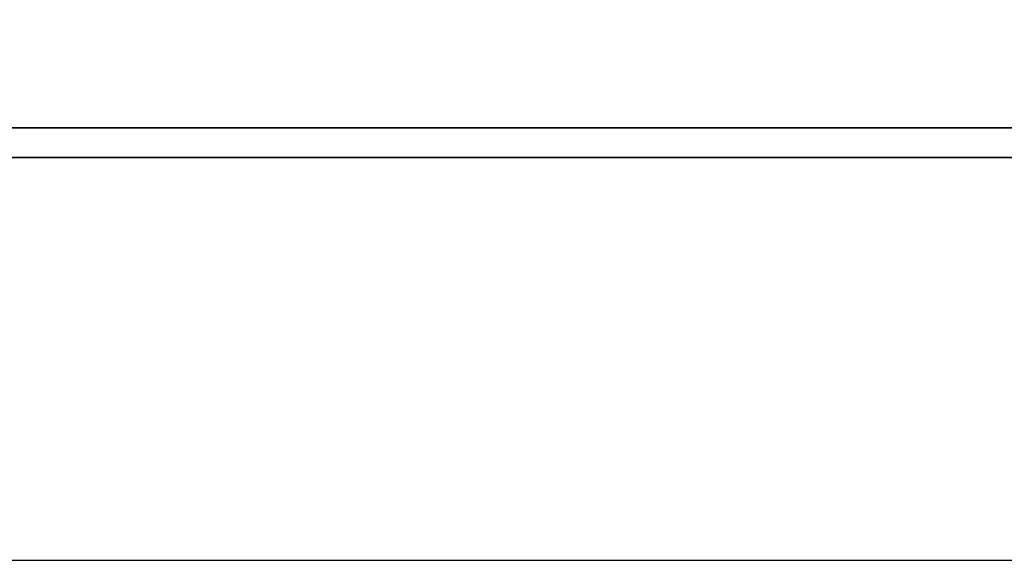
# Model space of a CAD drawing. Header units: inches. Extents: x -202 to 3216, y -974 to 737.
# Tile 39 of 54: x 331.87 to 341.4, y 229.72 to 234.95. Entities that reach past the tile are written whole.
import ezdxf
from ezdxf.lldxf.tags import DXFTag

# ---------------------------------------------------------------- set-up
doc = ezdxf.new("R2010")
doc.units = ezdxf.units.IN
doc.header["$LTSCALE"] = 2
doc.header["$MEASUREMENT"] = 0
for name, color, linetype in [('CL', 1, 'CENTER'), ('DIM', 4, 'Continuous'), ('layer 1', 7, 'Continuous')]:
    doc.layers.add(name, color=color, linetype=linetype)
tags = doc.linetypes.add('CENTER', pattern=[2, 1.25, -0.25, 0.25, -0.25]).pattern_tags.tags
tags[10:11] = [DXFTag(74, 4), DXFTag(75, 0), DXFTag(340, '0'), DXFTag(46, 0.0), DXFTag(50, 0.0), DXFTag(44, 0.0), DXFTag(45, 0.0)]
tags[8:9] = [DXFTag(74, 4), DXFTag(75, 0), DXFTag(340, '0'), DXFTag(46, 0.0), DXFTag(50, 0.0), DXFTag(44, 0.0), DXFTag(45, 0.0)]
tags[6:7] = [DXFTag(74, 4), DXFTag(75, 0), DXFTag(340, '0'), DXFTag(46, 0.0), DXFTag(50, 0.0), DXFTag(44, 0.0), DXFTag(45, 0.0)]
tags[4:5] = [DXFTag(74, 4), DXFTag(75, 0), DXFTag(340, '0'), DXFTag(46, 0.0), DXFTag(50, 0.0), DXFTag(44, 0.0), DXFTag(45, 0.0)]

# ---------------------------------------------------------------- blocks, each defined once
blk = doc.blocks.new('TBI MOTION logo(完整正式版)')
at = {"layer": 'layer 1', "color": 22, "lineweight": 35}
blk.add_open_spline([(75.90875, -9.47875), (75.90875, -9.47875), (75.90875, -12.28625), (75.90875, -12.28625), (75.90875, -12.28625), (75.90875, -12.28625), (75.90875, -12.47875), (75.90875, -12.47875), (75.90875, -12.47875), (75.90875, -12.47875), (75.71625, -12.47875), (75.71625, -12.47875), (75.71625, -12.47875), (75.71625, -12.47875), (-88.32875, -12.47875), (-88.32875, -12.47875), (-88.32875, -12.47875), (-88.32875, -12.47875), (-88.32875, -13.29375), (-88.32875, -13.29375), (-88.32875, -13.29375), (-88.32875, -13.29375), (82.89125, -13.29375), (82.89125, -13.29375), (82.89125, -13.29375), (82.89125, -13.29375), (75.90875, -9.47875), (75.90875, -9.47875)], degree=3, knots=[0, 0, 0, 0, 0.14285714, 0.14285714, 0.14285714, 0.14285714, 0.28571429, 0.28571429, 0.28571429, 0.28571429, 0.42857143, 0.42857143, 0.42857143, 0.42857143, 0.57142857, 0.57142857, 0.57142857, 0.57142857, 0.71428571, 0.71428571, 0.71428571, 0.71428571, 0.85714286, 0.85714286, 0.85714286, 0.85714286, 1, 1, 1, 1], dxfattribs=at)

msp = doc.modelspace()

# ---------------------------------------------------------------- linework, layer by layer
at = {"layer": 'CL', "color": 7, "ltscale": 5}
msp.add_line((251.7657, 229.7151), (477.6891, 229.7151), dxfattribs=at)

# ---------------------------------------------------------------- block references
at = {"layer": 'DIM', "color": 7, "xscale": 0.3493601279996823, "yscale": 0.3493601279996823, "zscale": 0.3493601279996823}
msp.add_blockref('TBI MOTION logo(完整正式版)', (329.5513, 238.2604), dxfattribs=at)

doc.saveas('drawing.dxf')
